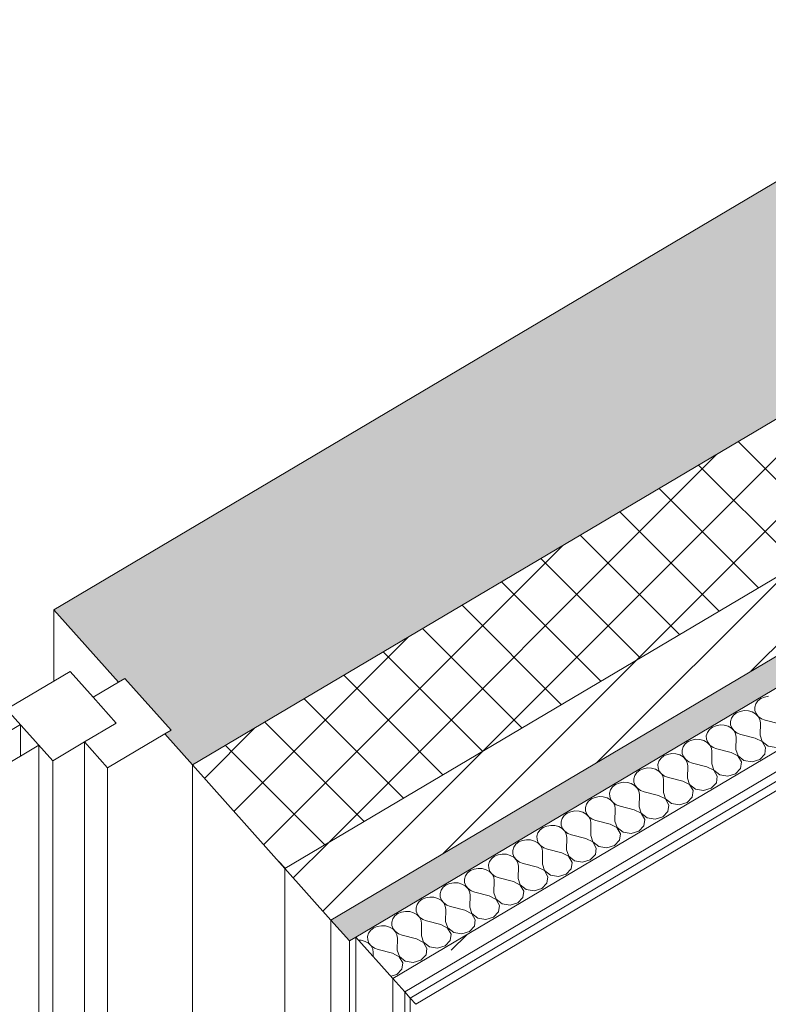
# Model space of a CAD drawing. Header units: millimetres. Extents: x -36631 to 27388, y -24993 to 6945.
# Tile 177 of 256: x 2466 to 2972, y -10883 to -10219. Entities that reach past the tile are written whole.
import ezdxf

# ---------------------------------------------------------------- set-up
doc = ezdxf.new("R2010")
doc.units = ezdxf.units.MM
doc.header["$MEASUREMENT"] = 0
doc.linetypes.add('Wipeout_Contour', pattern=[1000, 0, -1000])
for name, color, linetype in [('12_FAÇ_Façana', 7, 'Continuous'), ('Nuevo_08_E_Envans secs', 7, 'Continuous'), ('Ventanas Archicad', 7, 'Continuous')]:
    doc.layers.add(name, color=color, linetype=linetype)
for name, color, linetype, lineweight, true_color in [('12_FAÇ_Façana_Pluma_Nº__102', 7, 'Continuous', 5, 0xcccccc), ('12_FAÇ_Façana_Pluma_Nº__174', 7, 'Continuous', 13, 0xe4ad2c), ('12_FAÇ_Façana_Pluma_Nº__176', 7, 'Continuous', 15, 0x93a0c6), ('Nuevo_08_E_Envans secs_Pluma_Nº__102', 7, 'Continuous', 5, 0xcccccc), ('Nuevo_08_E_Envans secs_Pluma_Nº__171', 171, 'Continuous', 13, 0xaaaaff), ('Nuevo_08_E_Envans secs_Pluma_Nº__177', 7, 'Continuous', 15, 0xf7e046)]:
    doc.layers.add(name, color=color, linetype=linetype, lineweight=lineweight, true_color=true_color)
for name, color, linetype, lineweight in [('12_FAÇ_Façana_Pluma_Nº__2', 8, 'Continuous', 5), ('12_FAÇ_Façana_Pluma_Nº__47', 7, 'Continuous', 20), ('12_FAÇ_Façana_Pluma_Nº__7', 7, 'Continuous', 5), ('Nuevo_08_E_Envans secs_Pluma_Nº__1', 7, 'Continuous', 5), ('Nuevo_08_E_Envans secs_Pluma_Nº__47', 7, 'Continuous', 20), ('Ventanas Archicad_Pluma_Nº__1', 7, 'Continuous', 5)]:
    doc.layers.add(name, color=color, linetype=linetype, lineweight=lineweight)
pattern_1 = [(45, (0, 0), (-183.848, 183.848), [195, -65]), (45, (7e-14, 183.85), (-183.848, 183.848), [195, -65])]

# ---------------------------------------------------------------- blocks, each defined once
blk = doc.blocks.new('Elem Sección_95_1')
at = {"layer": '12_FAÇ_Façana_Pluma_Nº__102', "linetype": 'Continuous', "lineweight": 0, "true_color": 0xe5e5e5}
blk.add_hatch(color=254, dxfattribs=at).paths.add_polyline_path([(4284.89, -9553.71), (2489.31, -10617.06), (2533.01, -10665.95), (2537.3, -10663.41), (2568.51, -10698.33), (2564.22, -10700.87), (2582.94, -10721.83), (4378.52, -9658.48)])
at = {"layer": '12_FAÇ_Façana_Pluma_Nº__174', "linetype": 'Continuous', "lineweight": 13, "true_color": 0xe4ad2c}
h = blk.add_hatch(dxfattribs=at)
h.set_pattern_fill('SATE_Aislamiento_0001', color=42, style=0, pattern_type=2)
h.set_pattern_definition([(45, (0, 0), (-21.2132, 21.2132), []), (135, (0, 0), (21.2132, 21.2132), [])])
h.paths.add_polyline_path([(2582.94, -10721.83), (2645.36, -10791.68), (4440.94, -9728.33), (4378.52, -9658.48)])
at = {"layer": '12_FAÇ_Façana_Pluma_Nº__176', "linetype": 'Continuous', "lineweight": 0, "true_color": 0x495063}
blk.add_hatch(color=251, dxfattribs=at).paths.add_polyline_path([(2676.57, -10826.6), (2689.06, -10840.57), (4484.64, -9777.22), (4472.15, -9763.25)])
at = {"layer": '12_FAÇ_Façana_Pluma_Nº__2', "linetype": 'Continuous', "lineweight": 5}
h = blk.add_hatch(dxfattribs=at)
h.set_pattern_fill('Ceramic_0001', color=8, style=0, pattern_type=2)
h.set_pattern_definition([(45, (0, 0), (-21.2132, 21.2132), [])])
h.paths.add_polyline_path([(2645.36, -10791.68), (2676.57, -10826.6), (4472.15, -9763.25), (4440.94, -9728.33)])
at = {"layer": '12_FAÇ_Façana_Pluma_Nº__47', "color": 7, "linetype": 'Continuous', "lineweight": 20}
for p, q in [((2489.31, -10665.12), (2489.31, -10617.06)), ((2582.94, -11446.34), (2582.94, -10721.83)), ((2645.36, -11516.19), (2645.36, -10791.68)), ((2676.57, -11551.11), (2676.57, -10826.6)), ((2689.06, -10840.57), (2689.06, -11565.08))]:
    blk.add_line(p, q, dxfattribs=at)
at = {"layer": '12_FAÇ_Façana_Pluma_Nº__7', "color": 7, "linetype": 'Continuous', "lineweight": 5}
for p, q in [((4284.89, -9553.71), (2489.31, -10617.06)), ((4378.52, -9658.48), (2582.94, -10721.83)), ((4440.94, -9728.33), (2645.36, -10791.68)), ((4472.15, -9763.25), (2676.57, -10826.6)), ((2489.31, -10617.06), (2533.01, -10665.95)), ((2537.3, -10663.41), (2533.01, -10665.95)), ((2537.3, -10663.41), (2568.51, -10698.33)), ((2568.51, -10698.33), (2564.22, -10700.87)), ((2693.35, -10838.03), (2689.06, -10840.57))]:
    blk.add_line(p, q, dxfattribs=at)
at = {"layer": '12_FAÇ_Façana_Pluma_Nº__7', "color": 7, "linetype": 'Continuous', "lineweight": 5, "flags": 128}
blk.add_lwpolyline([(2564.22, -10700.87), (2582.94, -10721.83), (2645.36, -10791.68), (2676.57, -10826.6), (2689.06, -10840.57)], dxfattribs=at)
blk = doc.blocks.new('Elem Sección_99_1')
at = {"layer": 'Ventanas Archicad', "linetype": 'Continuous', "lineweight": 0, "true_color": 0x000000}
h = blk.add_hatch(dxfattribs=at)
h.set_pattern_fill('Hormigón_en_Masa_0001', color=18, style=0, pattern_type=2)
h.set_pattern_definition([(0, (0, 0), (0, 779.423), [48.75, -401.25]), (0, (225, 389.7), (0, 779.423), [48.75, -401.25]), (60, (0, 0), (-675, 389.71), [48.75, -401.25]), (60, (450, 0), (-675, 389.71), [48.75, -401.25]), (120, (48.75, 0), (675, 389.71), [48.75, -401.25]), (120, (498.75, 0), (675, 389.71), [48.75, -401.25]), (0, (0, 75), (0, 150), [0, -150, 0, -225]), (45, (75, 75), (-106.066, 106.066), [0, -112.5, 0, -187.5])])
h.paths.add_polyline_path([(2531.45, -10693.58), (2500.24, -10658.65), (2457.33, -10684.06), (2488.54, -10718.99)])
at = {"layer": 'Ventanas Archicad_Pluma_Nº__1', "color": 7, "linetype": 'Continuous', "lineweight": 5}
for p, q in [((2500.24, -10658.65), (2457.33, -10684.06)), ((2533.01, -10665.95), (2515.84, -10676.11)), ((2457.33, -10684.06), (2488.54, -10718.99)), ((2466.69, -10694.54), (1565.56, -11228.19)), ((2466.69, -10715.9), (2466.69, -10694.54)), ((2564.22, -10700.87), (2525.6, -10723.75)), ((1578.04, -11242.16), (2479.17, -10708.51)), ((2479.17, -11000.6), (2479.17, -10708.51)), ((2509.99, -10706.28), (2509.99, -11009.46)), ((2509.99, -10706.28), (2525.6, -10723.75)), ((2488.54, -10718.99), (2488.54, -11011.08)), ((2525.6, -10723.75), (2525.6, -11026.92))]:
    blk.add_line(p, q, dxfattribs=at)
at = {"layer": 'Ventanas Archicad_Pluma_Nº__1', "color": 7, "linetype": 'Continuous', "lineweight": 5, "flags": 128}
for points in [[(2500.24, -10658.65), (2515.84, -10676.11), (2531.45, -10693.58)], [(2531.45, -10693.58), (2509.99, -10706.28), (2488.54, -10718.99)]]:
    blk.add_lwpolyline(points, dxfattribs=at)
blk = doc.blocks.new('*X410')
at = {"layer": 'Nuevo_08_E_Envans secs_Pluma_Nº__102', "color": 254, "linetype": 'Continuous', "lineweight": 5, "true_color": 0xcccccc}
for p, q in [((2966.98, -10677), (2964.98, -10678.58)), ((2969.44, -10675.93), (2966.98, -10677)), ((2972.17, -10675.45), (2969.44, -10675.93)), ((2963.57, -10680.54), (2962.88, -10682.74)), ((2962.88, -10682.74), (2962.96, -10685.01)), ((2964.98, -10678.58), (2963.57, -10680.54)), ((2947.23, -10690.22), (2946.54, -10692.42)), ((2948.63, -10688.26), (2947.23, -10690.22)), ((2950.64, -10686.68), (2948.63, -10688.26)), ((2953.1, -10685.61), (2950.64, -10686.68)), ((2955.82, -10685.13), (2953.1, -10685.61)), ((2958.6, -10685.27), (2955.82, -10685.13)), ((2961.23, -10686.03), (2958.6, -10685.27)), ((2963.51, -10687.34), (2961.23, -10686.03)), ((2962.96, -10685.01), (2963.79, -10687.17)), ((2965.26, -10689.11), (2963.51, -10687.34)), ((2963.79, -10687.17), (2965.32, -10689.07)), ((2966.34, -10691.2), (2965.26, -10689.11)), ((2965.32, -10689.07), (2967.43, -10690.56)), ((2967.43, -10690.56), (2969.96, -10691.52)), ((2934.29, -10696.36), (2932.28, -10697.94)), ((2936.75, -10695.29), (2934.29, -10696.36)), ((2939.47, -10694.81), (2936.75, -10695.29)), ((2942.26, -10694.95), (2939.47, -10694.81)), ((2944.89, -10695.71), (2942.26, -10694.95)), ((2947.16, -10697.02), (2944.89, -10695.71)), ((2946.54, -10692.42), (2946.61, -10694.69)), ((2946.61, -10694.69), (2947.45, -10696.85)), ((2948.91, -10698.79), (2947.16, -10697.02)), ((2947.45, -10696.85), (2948.97, -10698.75)), ((2966.69, -10693.45), (2966.34, -10691.2)), ((2966.54, -10701.68), (2966.69, -10693.45)), ((2979.62, -10693.93), (2969.96, -10691.52)), ((2930.88, -10699.9), (2930.19, -10702.1)), ((2930.19, -10702.1), (2930.26, -10704.37)), ((2932.28, -10697.94), (2930.88, -10699.9)), ((2950, -10700.88), (2948.91, -10698.79)), ((2948.97, -10698.75), (2951.08, -10700.24)), ((2950.34, -10703.13), (2950, -10700.88)), ((2950.19, -10711.36), (2950.34, -10703.13)), ((2951.08, -10700.24), (2953.61, -10701.2)), ((2963.27, -10703.61), (2953.61, -10701.2)), ((2967.9, -10706.06), (2963.27, -10703.61)), ((2966.54, -10701.68), (2967.97, -10706.02)), ((2914.53, -10709.58), (2913.84, -10711.78)), ((2915.93, -10707.62), (2914.53, -10709.58)), ((2917.94, -10706.04), (2915.93, -10707.62)), ((2920.4, -10704.97), (2917.94, -10706.04)), ((2923.13, -10704.49), (2920.4, -10704.97)), ((2925.91, -10704.63), (2923.13, -10704.49)), ((2928.54, -10705.39), (2925.91, -10704.63)), ((2930.81, -10706.7), (2928.54, -10705.39)), ((2930.26, -10704.37), (2931.1, -10706.53)), ((2932.56, -10708.47), (2930.81, -10706.7)), ((2931.1, -10706.53), (2932.63, -10708.43)), ((2933.65, -10710.56), (2932.56, -10708.47)), ((2932.63, -10708.43), (2934.74, -10709.92)), ((2933.99, -10712.81), (2933.65, -10710.56)), ((2934.74, -10709.92), (2937.26, -10710.88)), ((2946.92, -10713.29), (2937.26, -10710.88)), ((2970.27, -10710.12), (2967.9, -10706.06)), ((2967.97, -10706.02), (2971.99, -10709.1)), ((2969.65, -10714.59), (2970.27, -10710.12)), ((2971.99, -10709.1), (2977.4, -10710)), ((2899.59, -10717.3), (2898.19, -10719.26)), ((2901.59, -10715.72), (2899.59, -10717.3)), ((2904.05, -10714.65), (2901.59, -10715.72)), ((2906.78, -10714.17), (2904.05, -10714.65)), ((2909.56, -10714.31), (2906.78, -10714.17)), ((2912.19, -10715.07), (2909.56, -10714.31)), ((2914.47, -10716.38), (2912.19, -10715.07)), ((2913.84, -10711.78), (2913.92, -10714.05)), ((2913.92, -10714.05), (2914.75, -10716.21)), ((2916.21, -10718.15), (2914.47, -10716.38)), ((2914.75, -10716.21), (2916.28, -10718.11)), ((2933.84, -10721.04), (2933.99, -10712.81)), ((2951.56, -10715.74), (2946.92, -10713.29)), ((2950.19, -10711.36), (2951.62, -10715.7)), ((2953.92, -10719.8), (2951.56, -10715.74)), ((2951.62, -10715.7), (2955.64, -10718.78)), ((2966.24, -10718.13), (2969.65, -10714.59)), ((2890.43, -10723.85), (2887.71, -10724.33)), ((2893.22, -10724), (2890.43, -10723.85)), ((2895.84, -10724.75), (2893.22, -10724)), ((2898.19, -10719.26), (2897.5, -10721.46)), ((2897.5, -10721.46), (2897.57, -10723.73)), ((2897.57, -10723.73), (2898.4, -10725.9)), ((2917.3, -10720.24), (2916.21, -10718.15)), ((2916.28, -10718.11), (2918.39, -10719.6)), ((2917.65, -10722.49), (2917.3, -10720.24)), ((2917.5, -10730.72), (2917.65, -10722.49)), ((2918.39, -10719.6), (2920.91, -10720.56)), ((2930.57, -10722.98), (2920.91, -10720.56)), ((2935.21, -10725.42), (2930.57, -10722.98)), ((2933.84, -10721.04), (2935.28, -10725.38)), ((2953.3, -10724.27), (2953.92, -10719.8)), ((2955.64, -10718.78), (2961.06, -10719.68)), ((2961.06, -10719.68), (2966.24, -10718.13)), ((2881.84, -10728.94), (2881.15, -10731.14)), ((2883.24, -10726.98), (2881.84, -10728.94)), ((2885.25, -10725.4), (2883.24, -10726.98)), ((2887.71, -10724.33), (2885.25, -10725.4)), ((2898.12, -10726.06), (2895.84, -10724.75)), ((2899.87, -10727.83), (2898.12, -10726.06)), ((2898.4, -10725.9), (2899.93, -10727.79)), ((2900.95, -10729.92), (2899.87, -10727.83)), ((2899.93, -10727.79), (2902.04, -10729.28)), ((2901.3, -10732.17), (2900.95, -10729.92)), ((2902.04, -10729.28), (2904.57, -10730.24)), ((2914.23, -10732.66), (2904.57, -10730.24)), ((2917.5, -10730.72), (2918.93, -10735.06)), ((2937.57, -10729.48), (2935.21, -10725.42)), ((2935.28, -10725.38), (2939.3, -10728.46)), ((2936.96, -10733.95), (2937.57, -10729.48)), ((2939.3, -10728.46), (2944.71, -10729.36)), ((2944.71, -10729.36), (2949.89, -10727.81)), ((2949.89, -10727.81), (2953.3, -10724.27)), ((2866.89, -10736.66), (2865.49, -10738.62)), ((2868.9, -10735.08), (2866.89, -10736.66)), ((2871.36, -10734.01), (2868.9, -10735.08)), ((2874.09, -10733.53), (2871.36, -10734.01)), ((2876.87, -10733.68), (2874.09, -10733.53)), ((2879.5, -10734.43), (2876.87, -10733.68)), ((2881.77, -10735.74), (2879.5, -10734.43)), ((2881.15, -10731.14), (2881.22, -10733.41)), ((2881.22, -10733.41), (2882.06, -10735.58)), ((2883.52, -10737.51), (2881.77, -10735.74)), ((2882.06, -10735.58), (2883.59, -10737.47)), ((2884.61, -10739.6), (2883.52, -10737.51)), ((2883.59, -10737.47), (2885.69, -10738.96)), ((2901.15, -10740.4), (2901.3, -10732.17)), ((2918.86, -10735.1), (2914.23, -10732.66)), ((2921.22, -10739.17), (2918.86, -10735.1)), ((2918.93, -10735.06), (2922.95, -10738.14)), ((2928.36, -10739.04), (2933.55, -10737.49)), ((2933.55, -10737.49), (2936.96, -10733.95)), ((2855.01, -10743.7), (2852.55, -10744.77)), ((2857.74, -10743.21), (2855.01, -10743.7)), ((2860.52, -10743.36), (2857.74, -10743.21)), ((2863.15, -10744.11), (2860.52, -10743.36)), ((2865.43, -10745.43), (2863.15, -10744.11)), ((2865.49, -10738.62), (2864.8, -10740.82)), ((2864.8, -10740.82), (2864.88, -10743.09)), ((2864.88, -10743.09), (2865.71, -10745.26)), ((2884.95, -10741.86), (2884.61, -10739.6)), ((2884.8, -10750.08), (2884.95, -10741.86)), ((2885.69, -10738.96), (2888.22, -10739.92)), ((2897.88, -10742.34), (2888.22, -10739.92)), ((2902.52, -10744.78), (2897.88, -10742.34)), ((2901.15, -10740.4), (2902.58, -10744.74)), ((2917.2, -10747.17), (2920.61, -10743.63)), ((2920.61, -10743.63), (2921.22, -10739.17)), ((2922.95, -10738.14), (2928.36, -10739.04)), ((2849.14, -10748.3), (2848.45, -10750.5)), ((2848.45, -10750.5), (2848.53, -10752.77)), ((2850.55, -10746.34), (2849.14, -10748.3)), ((2852.55, -10744.77), (2850.55, -10746.34)), ((2867.17, -10747.19), (2865.43, -10745.43)), ((2865.71, -10745.26), (2867.24, -10747.15)), ((2868.26, -10749.28), (2867.17, -10747.19)), ((2867.24, -10747.15), (2869.35, -10748.64)), ((2868.6, -10751.54), (2868.26, -10749.28)), ((2869.35, -10748.64), (2871.87, -10749.6)), ((2881.53, -10752.02), (2871.87, -10749.6)), ((2884.8, -10750.08), (2886.23, -10754.42)), ((2904.88, -10748.85), (2902.52, -10744.78)), ((2902.58, -10744.74), (2906.6, -10747.82)), ((2904.26, -10753.31), (2904.88, -10748.85)), ((2906.6, -10747.82), (2912.02, -10748.72)), ((2912.02, -10748.72), (2917.2, -10747.17)), ((2834.2, -10756.02), (2832.8, -10757.98)), ((2836.21, -10754.45), (2834.2, -10756.02)), ((2838.67, -10753.38), (2836.21, -10754.45)), ((2841.39, -10752.89), (2838.67, -10753.38)), ((2844.17, -10753.04), (2841.39, -10752.89)), ((2846.8, -10753.79), (2844.17, -10753.04)), ((2849.08, -10755.11), (2846.8, -10753.79)), ((2848.53, -10752.77), (2849.36, -10754.94)), ((2850.83, -10756.87), (2849.08, -10755.11)), ((2849.36, -10754.94), (2850.89, -10756.84)), ((2851.91, -10758.96), (2850.83, -10756.87)), ((2850.89, -10756.84), (2853, -10758.32)), ((2868.46, -10759.76), (2868.6, -10751.54)), ((2886.17, -10754.46), (2881.53, -10752.02)), ((2888.53, -10758.53), (2886.17, -10754.46)), ((2886.23, -10754.42), (2890.26, -10757.5)), ((2895.67, -10758.4), (2900.85, -10756.85)), ((2900.85, -10756.85), (2904.26, -10753.31)), ((2822.32, -10763.06), (2819.86, -10764.13)), ((2825.04, -10762.58), (2822.32, -10763.06)), ((2827.83, -10762.72), (2825.04, -10762.58)), ((2830.46, -10763.47), (2827.83, -10762.72)), ((2832.73, -10764.79), (2830.46, -10763.47)), ((2832.8, -10757.98), (2832.11, -10760.18)), ((2832.11, -10760.18), (2832.18, -10762.45)), ((2832.18, -10762.45), (2833.02, -10764.62)), ((2852.26, -10761.22), (2851.91, -10758.96)), ((2852.11, -10769.44), (2852.26, -10761.22)), ((2853, -10758.32), (2855.53, -10759.28)), ((2865.19, -10761.7), (2855.53, -10759.28)), ((2869.82, -10764.14), (2865.19, -10761.7)), ((2868.46, -10759.76), (2869.89, -10764.1)), ((2869.89, -10764.1), (2873.91, -10767.19)), ((2884.51, -10766.53), (2887.92, -10763)), ((2887.92, -10763), (2888.53, -10758.53)), ((2890.26, -10757.5), (2895.67, -10758.4)), ((2816.45, -10767.66), (2815.76, -10769.86)), ((2815.76, -10769.86), (2815.84, -10772.13)), ((2817.85, -10765.7), (2816.45, -10767.66)), ((2819.86, -10764.13), (2817.85, -10765.7)), ((2834.48, -10766.56), (2832.73, -10764.79)), ((2833.02, -10764.62), (2834.54, -10766.52)), ((2835.57, -10768.65), (2834.48, -10766.56)), ((2834.54, -10766.52), (2836.65, -10768)), ((2835.91, -10770.9), (2835.57, -10768.65)), ((2836.65, -10768), (2839.18, -10768.96)), ((2848.84, -10771.38), (2839.18, -10768.96)), ((2852.11, -10769.44), (2853.54, -10773.79)), ((2872.18, -10768.21), (2869.82, -10764.14)), ((2871.57, -10772.68), (2872.18, -10768.21)), ((2873.91, -10767.19), (2879.32, -10768.08)), ((2879.32, -10768.08), (2884.51, -10766.53)), ((2800.1, -10777.35), (2799.41, -10779.55)), ((2801.51, -10775.38), (2800.1, -10777.35)), ((2803.51, -10773.81), (2801.51, -10775.38)), ((2805.97, -10772.74), (2803.51, -10773.81)), ((2808.7, -10772.26), (2805.97, -10772.74)), ((2811.48, -10772.4), (2808.7, -10772.26)), ((2814.11, -10773.16), (2811.48, -10772.4)), ((2816.38, -10774.47), (2814.11, -10773.16)), ((2815.84, -10772.13), (2816.67, -10774.3)), ((2818.13, -10776.24), (2816.38, -10774.47)), ((2816.67, -10774.3), (2818.2, -10776.2)), ((2819.22, -10778.33), (2818.13, -10776.24)), ((2818.2, -10776.2), (2820.31, -10777.68)), ((2835.76, -10779.12), (2835.91, -10770.9)), ((2853.47, -10773.82), (2848.84, -10771.38)), ((2855.84, -10777.89), (2853.47, -10773.82)), ((2853.54, -10773.79), (2857.56, -10776.87)), ((2857.56, -10776.87), (2862.97, -10777.77)), ((2862.97, -10777.77), (2868.16, -10776.21)), ((2868.16, -10776.21), (2871.57, -10772.68)), ((2787.17, -10783.49), (2785.16, -10785.06)), ((2789.63, -10782.42), (2787.17, -10783.49)), ((2792.35, -10781.94), (2789.63, -10782.42)), ((2795.13, -10782.08), (2792.35, -10781.94)), ((2797.76, -10782.84), (2795.13, -10782.08)), ((2800.04, -10784.15), (2797.76, -10782.84)), ((2799.41, -10779.55), (2799.49, -10781.81)), ((2799.49, -10781.81), (2800.32, -10783.98)), ((2800.32, -10783.98), (2801.85, -10785.88)), ((2819.56, -10780.58), (2819.22, -10778.33)), ((2819.41, -10788.8), (2819.56, -10780.58)), ((2820.31, -10777.68), (2822.83, -10778.64)), ((2832.49, -10781.06), (2822.83, -10778.64)), ((2837.13, -10783.51), (2832.49, -10781.06)), ((2835.76, -10779.12), (2837.19, -10783.47)), ((2839.49, -10787.57), (2837.13, -10783.51)), ((2837.19, -10783.47), (2841.22, -10786.55)), ((2851.81, -10785.9), (2855.22, -10782.36)), ((2855.22, -10782.36), (2855.84, -10777.89)), ((2783.76, -10787.03), (2783.07, -10789.23)), ((2783.07, -10789.23), (2783.14, -10791.49)), ((2785.16, -10785.06), (2783.76, -10787.03)), ((2801.78, -10785.92), (2800.04, -10784.15)), ((2802.87, -10788.01), (2801.78, -10785.92)), ((2801.85, -10785.88), (2803.96, -10787.36)), ((2803.22, -10790.26), (2802.87, -10788.01)), ((2803.07, -10798.49), (2803.22, -10790.26)), ((2803.96, -10787.36), (2806.49, -10788.32)), ((2816.15, -10790.74), (2806.49, -10788.32)), ((2819.41, -10788.8), (2820.85, -10793.15)), ((2838.87, -10792.04), (2839.49, -10787.57)), ((2841.22, -10786.55), (2846.63, -10787.45)), ((2846.63, -10787.45), (2851.81, -10785.9)), ((2767.41, -10796.71), (2766.72, -10798.91)), ((2768.81, -10794.74), (2767.41, -10796.71)), ((2770.82, -10793.17), (2768.81, -10794.74)), ((2773.28, -10792.1), (2770.82, -10793.17)), ((2776, -10791.62), (2773.28, -10792.1)), ((2778.79, -10791.76), (2776, -10791.62)), ((2781.42, -10792.52), (2778.79, -10791.76)), ((2783.69, -10793.83), (2781.42, -10792.52)), ((2783.14, -10791.49), (2783.97, -10793.66)), ((2785.44, -10795.6), (2783.69, -10793.83)), ((2783.97, -10793.66), (2785.5, -10795.56)), ((2786.52, -10797.69), (2785.44, -10795.6)), ((2785.5, -10795.56), (2787.61, -10797.04)), ((2787.61, -10797.04), (2790.14, -10798)), ((2820.78, -10793.19), (2816.15, -10790.74)), ((2823.14, -10797.25), (2820.78, -10793.19)), ((2820.85, -10793.15), (2824.87, -10796.23)), ((2822.53, -10801.72), (2823.14, -10797.25)), ((2824.87, -10796.23), (2830.28, -10797.13)), ((2830.28, -10797.13), (2835.47, -10795.58)), ((2835.47, -10795.58), (2838.87, -10792.04)), ((2754.47, -10802.85), (2752.46, -10804.43)), ((2756.93, -10801.78), (2754.47, -10802.85)), ((2759.66, -10801.3), (2756.93, -10801.78)), ((2762.44, -10801.44), (2759.66, -10801.3)), ((2765.07, -10802.2), (2762.44, -10801.44)), ((2767.34, -10803.51), (2765.07, -10802.2)), ((2766.72, -10798.91), (2766.79, -10801.18)), ((2766.79, -10801.18), (2767.63, -10803.34)), ((2769.09, -10805.28), (2767.34, -10803.51)), ((2767.63, -10803.34), (2769.16, -10805.24)), ((2786.87, -10799.94), (2786.52, -10797.69)), ((2786.72, -10808.17), (2786.87, -10799.94)), ((2799.8, -10800.42), (2790.14, -10798)), ((2804.43, -10802.87), (2799.8, -10800.42)), ((2803.07, -10798.49), (2804.5, -10802.83)), ((2806.8, -10806.93), (2804.43, -10802.87)), ((2804.5, -10802.83), (2808.52, -10805.91)), ((2819.12, -10805.26), (2822.53, -10801.72)), ((2751.06, -10806.39), (2750.37, -10808.59)), ((2750.37, -10808.59), (2750.45, -10810.86)), ((2752.46, -10804.43), (2751.06, -10806.39)), ((2770.18, -10807.37), (2769.09, -10805.28)), ((2769.16, -10805.24), (2771.26, -10806.72)), ((2770.52, -10809.62), (2770.18, -10807.37)), ((2770.37, -10817.85), (2770.52, -10809.62)), ((2771.26, -10806.72), (2773.79, -10807.68)), ((2783.45, -10810.1), (2773.79, -10807.68)), ((2788.09, -10812.55), (2783.45, -10810.1)), ((2786.72, -10808.17), (2788.15, -10812.51)), ((2806.18, -10811.4), (2806.8, -10806.93)), ((2808.52, -10805.91), (2813.93, -10806.81)), ((2813.93, -10806.81), (2819.12, -10805.26)), ((2734.72, -10816.07), (2734.03, -10818.27)), ((2736.12, -10814.11), (2734.72, -10816.07)), ((2738.12, -10812.53), (2736.12, -10814.11)), ((2740.58, -10811.46), (2738.12, -10812.53)), ((2743.31, -10810.98), (2740.58, -10811.46)), ((2746.09, -10811.12), (2743.31, -10810.98)), ((2748.72, -10811.88), (2746.09, -10811.12)), ((2751, -10813.19), (2748.72, -10811.88)), ((2750.45, -10810.86), (2751.28, -10813.02)), ((2752.74, -10814.96), (2751, -10813.19)), ((2751.28, -10813.02), (2752.81, -10814.92)), ((2753.83, -10817.05), (2752.74, -10814.96)), ((2752.81, -10814.92), (2754.92, -10816.41)), ((2754.17, -10819.3), (2753.83, -10817.05)), ((2754.92, -10816.41), (2757.44, -10817.37)), ((2790.45, -10816.61), (2788.09, -10812.55)), ((2788.15, -10812.51), (2792.17, -10815.59)), ((2789.83, -10821.08), (2790.45, -10816.61)), ((2792.17, -10815.59), (2797.59, -10816.49)), ((2797.59, -10816.49), (2802.77, -10814.94)), ((2802.77, -10814.94), (2806.18, -10811.4)), ((2719.77, -10823.79), (2718.37, -10825.75)), ((2721.78, -10822.21), (2719.77, -10823.79)), ((2724.24, -10821.14), (2721.78, -10822.21)), ((2726.96, -10820.66), (2724.24, -10821.14)), ((2729.75, -10820.8), (2726.96, -10820.66)), ((2732.37, -10821.56), (2729.75, -10820.8)), ((2734.65, -10822.87), (2732.37, -10821.56)), ((2734.03, -10818.27), (2734.1, -10820.54)), ((2734.1, -10820.54), (2734.93, -10822.7)), ((2736.4, -10824.64), (2734.65, -10822.87)), ((2734.93, -10822.7), (2736.46, -10824.6)), ((2754.03, -10827.53), (2754.17, -10819.3)), ((2767.1, -10819.78), (2757.44, -10817.37)), ((2771.74, -10822.23), (2767.1, -10819.78)), ((2770.37, -10817.85), (2771.8, -10822.19)), ((2774.1, -10826.29), (2771.74, -10822.23)), ((2771.8, -10822.19), (2775.83, -10825.27)), ((2786.42, -10824.62), (2789.83, -10821.08)), ((2710.62, -10830.34), (2707.89, -10830.82)), ((2713.4, -10830.48), (2710.62, -10830.34)), ((2716.03, -10831.24), (2713.4, -10830.48)), ((2718.37, -10825.75), (2717.68, -10827.95)), ((2717.68, -10827.95), (2717.75, -10830.22)), ((2717.75, -10830.22), (2718.59, -10832.38)), ((2737.48, -10826.73), (2736.4, -10824.64)), ((2736.46, -10824.6), (2738.57, -10826.09)), ((2737.83, -10828.98), (2737.48, -10826.73)), ((2737.68, -10837.21), (2737.83, -10828.98)), ((2738.57, -10826.09), (2741.1, -10827.05)), ((2750.76, -10829.46), (2741.1, -10827.05)), ((2755.39, -10831.91), (2750.76, -10829.46)), ((2754.03, -10827.53), (2755.46, -10831.87)), ((2773.49, -10830.76), (2774.1, -10826.29)), ((2775.83, -10825.27), (2781.24, -10826.17)), ((2781.24, -10826.17), (2786.42, -10824.62)), ((2702.02, -10835.43), (2701.33, -10837.63)), ((2703.42, -10833.47), (2702.02, -10835.43)), ((2705.43, -10831.89), (2703.42, -10833.47)), ((2707.89, -10830.82), (2705.43, -10831.89)), ((2718.3, -10832.55), (2716.03, -10831.24)), ((2720.05, -10834.32), (2718.3, -10832.55)), ((2718.59, -10832.38), (2720.12, -10834.28)), ((2721.14, -10836.41), (2720.05, -10834.32)), ((2720.12, -10834.28), (2722.22, -10835.77)), ((2721.48, -10838.66), (2721.14, -10836.41)), ((2722.22, -10835.77), (2724.75, -10836.73)), ((2734.41, -10839.14), (2724.75, -10836.73)), ((2737.68, -10837.21), (2739.11, -10841.55)), ((2757.75, -10835.97), (2755.39, -10831.91)), ((2755.46, -10831.87), (2759.48, -10834.95)), ((2757.14, -10840.44), (2757.75, -10835.97)), ((2759.48, -10834.95), (2764.89, -10835.85)), ((2764.89, -10835.85), (2770.08, -10834.3)), ((2770.08, -10834.3), (2773.49, -10830.76)), ((2697.05, -10840.16), (2695.17, -10840.07)), ((2699.68, -10840.92), (2697.05, -10840.16)), ((2701.95, -10842.23), (2699.68, -10840.92)), ((2701.33, -10837.63), (2701.41, -10839.9)), ((2701.41, -10839.9), (2702.24, -10842.06)), ((2703.7, -10844), (2701.95, -10842.23)), ((2702.24, -10842.06), (2703.77, -10843.96)), ((2721.33, -10846.89), (2721.48, -10838.66)), ((2739.04, -10841.59), (2734.41, -10839.14)), ((2741.41, -10845.65), (2739.04, -10841.59)), ((2739.11, -10841.55), (2743.13, -10844.63)), ((2753.73, -10843.98), (2757.14, -10840.44)), ((2704.79, -10846.09), (2703.7, -10844)), ((2703.77, -10843.96), (2705.88, -10845.45)), ((2705.13, -10848.34), (2704.79, -10846.09)), ((2705.08, -10851.16), (2705.13, -10848.34)), ((2705.88, -10845.45), (2708.4, -10846.41)), ((2718.06, -10848.83), (2708.4, -10846.41)), ((2722.7, -10851.27), (2718.06, -10848.83)), ((2721.33, -10846.89), (2722.76, -10851.23)), ((2737.38, -10853.66), (2740.79, -10850.12)), ((2740.79, -10850.12), (2741.41, -10845.65)), ((2743.13, -10844.63), (2748.55, -10845.53)), ((2748.55, -10845.53), (2753.73, -10843.98)), ((2725.06, -10855.33), (2722.7, -10851.27)), ((2722.76, -10851.23), (2726.79, -10854.31)), ((2724.45, -10859.8), (2725.06, -10855.33)), ((2726.79, -10854.31), (2732.2, -10855.21)), ((2732.2, -10855.21), (2737.38, -10853.66)), ((2717.04, -10864.54), (2721.04, -10863.34)), ((2721.04, -10863.34), (2724.45, -10859.8))]:
    blk.add_line(p, q, dxfattribs=at)
blk = doc.blocks.new('Elem Sección_319_1')
at = {"layer": 'Nuevo_08_E_Envans secs_Pluma_Nº__47', "color": 7, "linetype": 'Continuous', "lineweight": 20}
blk.add_line((2693.35, -10838.03), (2693.35, -11583.83), dxfattribs=at)
at = {"layer": 'Nuevo_08_E_Envans secs', "lineweight": 0}
blk.add_blockref('*X410', (0, 0), dxfattribs=at)
at = {"color": 254, "linetype": 'Wipeout_Contour', "lineweight": 0, "ltscale": 43935.170557}
blk.add_wipeout([(2718.32, -10865.97), (2726.43, -10875.05), (4902.02, -9586.66), (4893.9, -9577.58)], dxfattribs=at).dxf.layer = 'Nuevo_08_E_Envans secs'
at = {"layer": 'Nuevo_08_E_Envans secs_Pluma_Nº__177', "linetype": 'Continuous', "lineweight": 15, "true_color": 0xf7e046}
h = blk.add_hatch(dxfattribs=at)
h.set_pattern_fill('Panellat_HPL_0001', color=53, style=0, pattern_type=2)
h.set_pattern_definition(pattern_1)
h.paths.add_polyline_path([(2718.32, -10865.97), (2726.43, -10875.05), (4902.02, -9586.66), (4893.9, -9577.58)])
at = {"layer": 'Nuevo_08_E_Envans secs_Pluma_Nº__47', "color": 7, "linetype": 'Continuous', "lineweight": 20}
for p, q in [((2718.32, -10865.97), (2718.32, -11611.77)), ((2726.43, -10875.05), (2726.43, -11620.85))]:
    blk.add_line(p, q, dxfattribs=at)
at = {"color": 254, "linetype": 'Wipeout_Contour', "lineweight": 0, "ltscale": 43988.967131}
blk.add_wipeout([(2730.18, -10879.24), (2733.92, -10883.43), (4909.51, -9595.04), (4905.76, -9590.85)], dxfattribs=at).dxf.layer = 'Nuevo_08_E_Envans secs'
at = {"layer": 'Nuevo_08_E_Envans secs_Pluma_Nº__171', "linetype": 'Continuous', "lineweight": 13, "true_color": 0xaaaaff}
h = blk.add_hatch(dxfattribs=at)
h.set_pattern_fill('Panellat_HPL_0001', color=161, style=0, pattern_type=2)
h.set_pattern_definition(pattern_1)
h.paths.add_polyline_path([(2730.18, -10879.24), (2733.92, -10883.43), (4909.51, -9595.04), (4905.76, -9590.85)])
at = {"layer": 'Nuevo_08_E_Envans secs_Pluma_Nº__1', "color": 7, "linetype": 'Continuous', "lineweight": 5}
for p, q in [((4893.9, -9577.58), (2718.32, -10865.97)), ((4902.02, -9586.66), (2726.43, -10875.05)), ((4905.76, -9590.85), (2730.18, -10879.24)), ((4909.51, -9595.04), (2733.92, -10883.43)), ((4484.64, -9777.22), (2693.35, -10838.03))]:
    blk.add_line(p, q, dxfattribs=at)
at = {"layer": 'Nuevo_08_E_Envans secs_Pluma_Nº__1', "color": 7, "linetype": 'Continuous', "lineweight": 5, "flags": 128}
blk.add_lwpolyline([(2693.35, -10838.03), (2718.32, -10865.97), (2726.43, -10875.05), (2730.18, -10879.24), (2733.92, -10883.43)], dxfattribs=at)
at = {"layer": 'Nuevo_08_E_Envans secs_Pluma_Nº__47', "color": 7, "linetype": 'Continuous', "lineweight": 20}
blk.add_line((2730.18, -10879.24), (2730.18, -11625.04), dxfattribs=at)

msp = doc.modelspace()

# ---------------------------------------------------------------- block references
at = {"layer": '12_FAÇ_Façana', "lineweight": 0}
msp.add_blockref('Elem Sección_95_1', (0, 0), dxfattribs=at)

# ---------------------------------------------------------------- next in the draw order: block references
at = {"layer": 'Nuevo_08_E_Envans secs', "lineweight": 0}
msp.add_blockref('Elem Sección_319_1', (0, 0), dxfattribs=at)
at = {"layer": 'Ventanas Archicad', "lineweight": 0}
msp.add_blockref('Elem Sección_99_1', (0, 0), dxfattribs=at)

doc.saveas('drawing.dxf')
